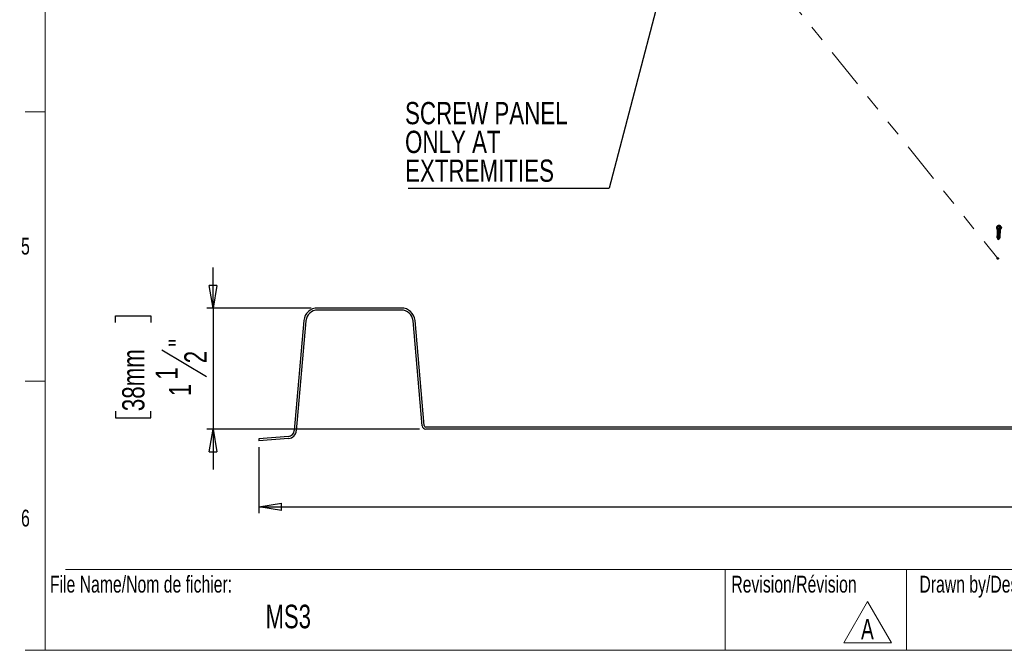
# Model space of a CAD drawing. Header units: inches. Extents: x 0.5 to 17.3, y 0.4 to 10.7.
# Tile 1 of 8: x 0.5 to 6.6, y 0.5 to 4.4. Entities that reach past the tile are written whole.
import ezdxf

# ---------------------------------------------------------------- set-up
doc = ezdxf.new("R2010")
doc.units = ezdxf.units.IN
doc.header["$MEASUREMENT"] = 0
doc.linetypes.add('PHANTOM', pattern=[0.5, 0.25, -0.05, 0.05, -0.05, 0.05, -0.05])
doc.layers.add('FORMAT', color=7, linetype='Continuous')
doc.styles.add('SLDTEXTSTYLE0', font='TXT', dxfattribs={"width": 0.7})
doc.styles.add('SLDTEXTSTYLE4', font='TXT', dxfattribs={"width": 0.75})
doc.dimstyles.new('SLDDIMSTYLE0', dxfattribs={"dimtxt": 0.137795, "dimasz": 0.14, "dimexe": 0, "dimexo": 0.0625, "dimgap": 0.034449, "dimtad": 1, "dimdec": 0, "dimlfac": 2, "dimrnd": 1e-09, "dimzin": 12, "dimdsep": 46, "dimlunit": 5, "dimtxsty": 'SLDTEXTSTYLE4', "dimblk1": 'CLOSED', "dimblk2": 'CLOSED', "dimsah": 1, "dimcen": 0.09, "dimadec": 0, "dimazin": 3, "dimtfac": 1, "dimtdec": 0, "dimtofl": 0, "dimtmove": 0, "dimatfit": 3, "dimldrblk": 'CLOSED', "dimfxl": 1, "dimfrac": 2, "dimtolj": 1, "dimtzin": 12, "dimarcsym": 0})
doc.dimstyles.new('SLDDIMSTYLE1', dxfattribs={"dimtxt": 0.137795, "dimasz": 0.14, "dimexe": 0, "dimexo": 0.0625, "dimgap": 0.034449, "dimtad": 1, "dimdec": 6, "dimlfac": 2, "dimrnd": 1e-09, "dimzin": 12, "dimdsep": 46, "dimlunit": 5, "dimtxsty": 'SLDTEXTSTYLE4', "dimblk1": 'CLOSED', "dimblk2": 'CLOSED', "dimsah": 1, "dimcen": 0.09, "dimadec": 0, "dimazin": 3, "dimtfac": 1, "dimtmove": 0, "dimatfit": 0, "dimldrblk": 'CLOSED', "dimfxl": 1, "dimfrac": 2, "dimtolj": 1, "dimtzin": 12, "dimarcsym": 0})
doc.dimstyles.new('SLDDIMSTYLE2', dxfattribs={"dimtxt": 0.18, "dimasz": 0.14, "dimexe": 0, "dimexo": 0.0625, "dimgap": 0, "dimtad": 0, "dimtih": 1, "dimtoh": 1, "dimdec": 0, "dimrnd": 1e-09, "dimzin": 0, "dimdsep": 46, "dimlunit": 5, "dimtxsty": 'Standard', "dimsah": 1, "dimcen": 0.09, "dimadec": 0, "dimazin": 0, "dimtfac": 0.14, "dimtdec": 0, "dimtofl": 0, "dimtmove": 0, "dimatfit": 3, "dimfxl": 1, "dimfrac": 2, "dimtolj": 1, "dimtzin": 0, "dimarcsym": 0})

# ---------------------------------------------------------------- blocks, each defined once
blk = doc.blocks.new('SW_NOTE_0')
at = {"color": 0, "linetype": 'Continuous', "lineweight": 0}
for p, q in [((-0.0975, 0.0136), (0.05, 0.2691)), ((0.05, 0.2691), (0.1975, 0.0136)), ((0.1975, 0.0136), (-0.0975, 0.0136))]:
    blk.add_line(p, q, dxfattribs=at)
at = {"color": 0, "linetype": 'Continuous', "lineweight": 0, "insert": (0.0488, 0.1611), "char_height": 0.125, "attachment_point": 2, "style": 'SLDTEXTSTYLE0'}
blk.add_mtext('A', dxfattribs=at)
blk = doc.blocks.new('_CLOSED')
at = {"color": 0, "linetype": 'ByBlock', "lineweight": -2}
for p, q in [((-1, 0.166667), (0, 0)), ((-1, 0.166667), (-1, -0.166667)), ((0, 0), (-1, -0.166667)), ((0, 0), (-1, 0))]:
    blk.add_line(p, q, dxfattribs=at)
blk = doc.blocks.new('_D')
at = {"layer": 'FORMAT'}
for p, q in [((11.7906, 2.1117), (11.7906, 1.3657)), ((6.8601, 1.83), (6.8181, 1.83)), ((6.8181, 1.83), (6.8181, 1.6113)), ((7.51, 1.83), (7.552, 1.83)), ((7.552, 1.83), (7.552, 1.6113)), ((1.9475, 1.7742), (1.9475, 1.3657)), ((6.8181, 1.6113), (6.8601, 1.6113)), ((7.552, 1.6113), (7.51, 1.6113)), ((1.9475, 1.4051), (11.7906, 1.4051))]:
    blk.add_line(p, q, dxfattribs=at)
at = {"layer": 'FORMAT', "xscale": 0.14, "yscale": 0.14, "rotation": 180.0000000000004}
blk.add_blockref('_CLOSED', (1.9475, 1.4051, -9.8425), dxfattribs=at)
at = {"layer": 'FORMAT', "xscale": 0.14, "yscale": 0.14}
blk.add_blockref('_CLOSED', (11.7906, 1.4051, -9.8425), dxfattribs=at)
at = {"layer": 'FORMAT', "char_height": 0.1378, "attachment_point": 1, "style": 'SLDTEXTSTYLE4'}
for s, insert in [('500mm', (6.8601, 1.7889)), ('20in', (7.0089, 1.5827))]:
    blk.add_mtext(s, dxfattribs=dict(at, insert=insert))
blk = doc.blocks.new('_D_1')
at = {"layer": 'FORMAT', "color": 250, "true_color": 0x454545}
for p, q in [((1.664, 2.6363), (1.664, 2.8863)), ((2.2716, 2.6363), (1.6247, 2.6363)), ((1.664, 2.6363), (1.664, 1.8863)), ((1.0609, 2.5458), (1.0609, 2.5878)), ((1.0609, 2.5878), (1.2797, 2.5878)), ((1.2797, 2.5878), (1.2797, 2.5458)), ((1.3481, 2.3769), (1.6236, 2.2116)), ((1.0609, 1.9977), (1.0609, 1.9557)), ((1.0609, 1.9557), (1.2797, 1.9557)), ((1.2797, 1.9557), (1.2797, 1.9977)), ((2.9418, 1.8863), (1.6247, 1.8863)), ((1.664, 1.8863), (1.664, 1.6363))]:
    blk.add_line(p, q, dxfattribs=at)
at = {"layer": 'FORMAT', "color": 250, "true_color": 0x454545, "xscale": 0.14, "yscale": 0.14}
for p, rotation in [((1.664, 2.6363, -9.8425), 270.0000000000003), ((1.664, 1.8863, -9.8425), 90.00000000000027)]:
    blk.add_blockref('_CLOSED', p, dxfattribs=dict(at, rotation=rotation))
at = {"layer": 'FORMAT', "color": 250, "true_color": 0x454545, "char_height": 0.1378, "attachment_point": 1, "rotation": 90, "style": 'SLDTEXTSTYLE4'}
for s, insert in [('38mm', (1.1021, 1.9977)), ('"', (1.3888, 2.3961)), ('2', (1.4864, 2.2942)), ('1', (1.3082, 2.1924)), ('1', (1.3909, 2.0906))]:
    blk.add_mtext(s, dxfattribs=dict(at, insert=insert))
blk = doc.blocks.new('SW_NOTE_3')
at = {"layer": 'FORMAT', "color": 0}
blk.add_line((-1.2451, 0), (0, 0), dxfattribs=at)
at = {"layer": 'FORMAT', "color": 0, "attachment_point": 1, "style": 'SLDTEXTSTYLE4'}
for s, insert, char_height in [('SCREW PANEL', (-1.2636, 0.5339), 0.137795), ('ONLY AT', (-1.2636, 0.3557), 0.1378), ('EXTREMITIES', (-1.2636, 0.1775), 0.137795)]:
    blk.add_mtext(s, dxfattribs=dict(at, insert=insert, char_height=char_height))

msp = doc.modelspace()

# ---------------------------------------------------------------- linework, layer by layer
at = {"color": 7, "linetype": 'Continuous', "lineweight": 18}
for p, q in [((0.6262516, 10.51707317), (0.6262516, 0.51707317)), ((0.5012516, 3.8504065), (0.6262516, 3.8504065)), ((0.5012516, 2.18373984), (0.6262516, 2.18373984)), ((0.7512516, 1.01707317), (14.1262516, 1.01707317)), ((4.83168021, 1.01707317), (4.83168021, 0.51707317)), ((5.95393245, 1.01707317), (5.95393245, 0.51707317)), ((0.6262516, 0.51707317), (0.5012516, 0.51707317)), ((14.2512516, 0.51707317), (0.6262516, 0.51707317))]:
    msp.add_line(p, q, dxfattribs=at)
at = {"color": 7, "linetype": 'PHANTOM', "lineweight": 18}
msp.add_line((4.5544937, 5.38769153), (6.51824446, 2.94374022), dxfattribs=at)
at = {"color": 7, "linetype": 'Continuous', "lineweight": 25}
for p, q in [((6.50985274, 3.13620254), (6.50973016, 3.13285145)), ((6.51601827, 3.10720316), (6.51600002, 3.10670437)), ((6.51616423, 3.11119346), (6.51614598, 3.11069468)), ((6.51631019, 3.11518377), (6.51629194, 3.11468498)), ((6.51645615, 3.11917407), (6.5164379, 3.11867528)), ((6.51660211, 3.12316437), (6.51658386, 3.12266558)), ((6.51723342, 3.1388638), (6.52735028, 3.14289309)), ((6.52329916, 3.13171031), (6.51723342, 3.1388638)), ((6.52733189, 3.14239031), (6.51754748, 3.13849343)), ((6.53341602, 3.13573959), (6.52329916, 3.13171031)), ((6.52628063, 3.14684486), (6.52378483, 3.14682732)), ((6.52733189, 3.14239031), (6.52735028, 3.14289309)), ((6.53308357, 3.13560719), (6.52733189, 3.14239031)), ((6.52735028, 3.14289309), (6.53341602, 3.13573959)), ((6.53246204, 3.10810003), (6.53248029, 3.10859882)), ((6.532608, 3.11209033), (6.53262625, 3.11258912)), ((6.53275396, 3.11608064), (6.53277221, 3.11657942)), ((6.53289992, 3.12007094), (6.53291817, 3.12056972)), ((6.54055246, 3.131724), (6.54067504, 3.1350751)), ((6.51470462, 3.07129045), (6.51468637, 3.07079166)), ((6.51485058, 3.07528075), (6.51483234, 3.07478196)), ((6.51499654, 3.07927105), (6.5149783, 3.07877227)), ((6.5151425, 3.08326135), (6.51512426, 3.08276257)), ((6.51528846, 3.08725166), (6.51527022, 3.08675287)), ((6.51543442, 3.09124196), (6.51541618, 3.09074317)), ((6.51558038, 3.09523226), (6.51556214, 3.09473347)), ((6.51572634, 3.09922256), (6.5157081, 3.09872377)), ((6.51587231, 3.10321286), (6.51585406, 3.10271407)), ((6.51720465, 3.06562554), (6.52208932, 3.0601978)), ((6.52291826, 3.06016747), (6.5274776, 3.0645435)), ((6.52755192, 3.06473827), (6.52656463, 3.06385891)), ((6.52656463, 3.06385891), (6.5274776, 3.0645435)), ((6.52761172, 3.06467222), (6.52882576, 3.06583745)), ((6.53114839, 3.07218732), (6.53116664, 3.07268611)), ((6.53129436, 3.07617762), (6.5313126, 3.07667641)), ((6.53144032, 3.08016792), (6.53145856, 3.08066671)), ((6.53158628, 3.08415822), (6.53160452, 3.08465701)), ((6.53173224, 3.08814853), (6.53175048, 3.08864731)), ((6.5318782, 3.09213883), (6.53189644, 3.09263762)), ((6.53202416, 3.09612913), (6.5320424, 3.09662792)), ((6.53217012, 3.10011943), (6.53218836, 3.10061822)), ((6.53231608, 3.10410973), (6.53233432, 3.10460852)), ((2.82878217, 2.63632727), (2.31096786, 2.63632727)), ((2.82878217, 2.62382727), (2.31096786, 2.62382727)), ((2.22630111, 2.55874449), (2.16669138, 1.8774021)), ((2.97031765, 1.90873195), (2.91344892, 2.55874449)), ((2.23875355, 2.55765504), (2.17914381, 1.87631265)), ((2.95786521, 1.90764251), (2.90099648, 2.55765504)), ((10.98304372, 1.89882727), (2.98112671, 1.89882727)), ((2.13003088, 1.84095558), (1.94650918, 1.82598153)), ((2.13104741, 1.82849698), (1.94752571, 1.81352293)), ((10.98304372, 1.88632727), (2.98112671, 1.88632727)), ((1.94650918, 1.82598153), (1.94752571, 1.81352293))]:
    msp.add_line(p, q, dxfattribs=at)
at = {"color": 7, "linetype": 'Continuous', "lineweight": 25, "flags": 128}
for points in [[(6.50973016, 3.13285145), (6.51011701, 3.13016855), (6.51191957, 3.12702184), (6.51501637, 3.12439059), (6.51910427, 3.12253238), (6.52378311, 3.12162908), (6.52859491, 3.12176912), (6.53306865, 3.1229388), (6.5367664, 3.12502362), (6.53932621, 3.1278195), (6.5404975, 3.13105275), (6.54055246, 3.131724)], [(6.5372257, 3.14204155), (6.534264, 3.14451709), (6.53033358, 3.14621073), (6.52586038, 3.14693893), (6.52132914, 3.14662279), (6.51723087, 3.14529657), (6.5140097, 3.14310397), (6.51201469, 3.14028262), (6.51146203, 3.13713823), (6.5124116, 3.13401156), (6.51476051, 3.13124142), (6.51825422, 3.12912801), (6.52251412, 3.12790035), (6.5270786, 3.12769146), (6.53145302, 3.128524), (6.53516334, 3.13030774), (6.53780749, 3.13284938), (6.53909894, 3.13587349), (6.53889774, 3.13905238), (6.5372257, 3.14204155)], [(6.53933128, 3.13976068), (6.5402882, 3.13775799), (6.54062008, 3.13440385), (6.53944879, 3.13117059), (6.53688898, 3.12837471), (6.53319123, 3.12628989), (6.52871749, 3.12512022), (6.52390569, 3.12498017), (6.51922685, 3.12588347), (6.51513895, 3.12774169), (6.51204215, 3.13037293)], [(6.53196159, 3.10633091), (6.53225651, 3.10567283), (6.53209582, 3.10326749), (6.53069603, 3.10097976), (6.52833163, 3.09929891), (6.52533476, 3.09836396), (6.52207099, 3.09827448), (6.51923323, 3.09902627), (6.51704961, 3.1004724), (6.51595761, 3.10235329), (6.51610125, 3.10429249), (6.51660997, 3.10494114)], [(6.53231365, 3.10810786), (6.53222353, 3.106759), (6.53082374, 3.10447127), (6.52845935, 3.10279043), (6.52551874, 3.10186503), (6.52230789, 3.10175395), (6.5221987, 3.10176599), (6.51936095, 3.10251778), (6.51717733, 3.10396391), (6.51608532, 3.1058448), (6.51614842, 3.10669655)], [(6.53210755, 3.11032121), (6.53240247, 3.10966313), (6.53224178, 3.10725779), (6.53084199, 3.10497006), (6.52847759, 3.10328921), (6.52548072, 3.10235426), (6.52221695, 3.10226478), (6.51937919, 3.10301657), (6.51719557, 3.1044627), (6.51610357, 3.10634359), (6.51624721, 3.10828279), (6.51675593, 3.10893144)], [(6.53245961, 3.11209816), (6.53236949, 3.1107493), (6.5309697, 3.10846158), (6.52860531, 3.10678073), (6.5256647, 3.10585533), (6.52245385, 3.10574425), (6.52234466, 3.10575629), (6.51950691, 3.10650808), (6.51732329, 3.10795421), (6.51623128, 3.1098351), (6.51629438, 3.11068685)], [(6.53225351, 3.11431151), (6.53254843, 3.11365343), (6.53238774, 3.11124809), (6.53098795, 3.10896036), (6.52862355, 3.10727951), (6.52562668, 3.10634457), (6.52236291, 3.10625508), (6.51952515, 3.10700687), (6.51734153, 3.108453), (6.51624953, 3.11033389), (6.51639317, 3.1122731), (6.51690189, 3.11292174)], [(6.53260557, 3.11608846), (6.53251545, 3.1147396), (6.53111566, 3.11245188), (6.52875127, 3.11077103), (6.52581066, 3.10984563), (6.52259981, 3.10973456), (6.52249063, 3.1097466), (6.51965287, 3.11049838), (6.51746925, 3.11194451), (6.51637725, 3.11382541), (6.51644034, 3.11467715)], [(6.53239947, 3.11830181), (6.53269439, 3.11764373), (6.5325337, 3.11523839), (6.53113391, 3.11295067), (6.52876951, 3.11126982), (6.52577264, 3.11033487), (6.52250887, 3.11024538), (6.51967111, 3.11099717), (6.51748749, 3.1124433), (6.51639549, 3.11432419), (6.51653913, 3.1162634), (6.51704785, 3.11691204)], [(6.53275153, 3.12007876), (6.53266141, 3.11872991), (6.53126162, 3.11644218), (6.52889723, 3.11476133), (6.52595662, 3.11383593), (6.52274577, 3.11372486), (6.52263659, 3.1137369), (6.51979883, 3.11448869), (6.51761521, 3.11593481), (6.51652321, 3.11781571), (6.5165863, 3.11866745)], [(6.53254544, 3.12229211), (6.53284035, 3.12163404), (6.53267966, 3.11922869), (6.53127987, 3.11694097), (6.52891547, 3.11526012), (6.5259186, 3.11432517), (6.52265483, 3.11423568), (6.51981708, 3.11498747), (6.51763345, 3.1164336), (6.51654145, 3.11831449), (6.51668509, 3.1202537), (6.51719381, 3.12090234)], [(6.53282857, 3.12303746), (6.53280737, 3.12272021), (6.53140758, 3.12043248), (6.52904319, 3.11875163), (6.52610258, 3.11782623), (6.52289173, 3.11771516), (6.52278255, 3.1177272), (6.51994479, 3.11847899), (6.51776117, 3.11992512), (6.51666917, 3.12180601), (6.51673226, 3.12265775)], [(6.53283619, 3.12337717), (6.53282562, 3.12321899), (6.53142583, 3.12093127), (6.52906143, 3.11925042), (6.52606456, 3.11831547), (6.52280079, 3.11822599), (6.51996304, 3.11897777), (6.51777942, 3.1204239), (6.51668741, 3.1223048), (6.5167505, 3.12315654)], [(6.531, 3.07219515), (6.53090989, 3.07084629), (6.5295101, 3.06855856), (6.5271457, 3.06687771), (6.52420509, 3.06595232), (6.52099424, 3.06584124), (6.52088506, 3.06585328), (6.5180473, 3.06660507), (6.51586368, 3.0680512), (6.51477168, 3.06993209), (6.51483477, 3.07078383)], [(6.53079391, 3.07440849), (6.53108883, 3.07375042), (6.53092813, 3.07134508), (6.52952834, 3.06905735), (6.52716395, 3.0673765), (6.52416707, 3.06644155), (6.5209033, 3.06635207), (6.51806555, 3.06710386), (6.51588193, 3.06854999), (6.51478992, 3.07043088), (6.51493357, 3.07237008), (6.51544229, 3.07301873)], [(6.53114596, 3.07618545), (6.53105585, 3.07483659), (6.52965606, 3.07254886), (6.52729166, 3.07086801), (6.52435105, 3.06994262), (6.5211402, 3.06983154), (6.52103102, 3.06984358), (6.51819326, 3.07059537), (6.51600964, 3.0720415), (6.51491764, 3.07392239), (6.51498073, 3.07477414)], [(6.53093987, 3.0783988), (6.53123479, 3.07774072), (6.53107409, 3.07533538), (6.5296743, 3.07304765), (6.52730991, 3.0713668), (6.52431303, 3.07043185), (6.52104926, 3.07034237), (6.51821151, 3.07109416), (6.51602789, 3.07254029), (6.51493588, 3.07442118), (6.51507953, 3.07636038), (6.51558825, 3.07700903)], [(6.53129192, 3.08017575), (6.53120181, 3.07882689), (6.52980202, 3.07653917), (6.52743762, 3.07485832), (6.52449701, 3.07393292), (6.52128617, 3.07382184), (6.52117698, 3.07383388), (6.51833922, 3.07458567), (6.5161556, 3.0760318), (6.5150636, 3.07791269), (6.51512669, 3.07876444)], [(6.53108583, 3.0823891), (6.53138075, 3.08173102), (6.53122005, 3.07932568), (6.52982026, 3.07703795), (6.52745587, 3.0753571), (6.52445899, 3.07442215), (6.52119522, 3.07433267), (6.51835747, 3.07508446), (6.51617385, 3.07653059), (6.51508184, 3.07841148), (6.51522549, 3.08035069), (6.51573421, 3.08099933)], [(6.53143788, 3.08416605), (6.53134777, 3.08281719), (6.52994798, 3.08052947), (6.52758358, 3.07884862), (6.52464297, 3.07792322), (6.52143213, 3.07781215), (6.52132294, 3.07782418), (6.51848518, 3.07857597), (6.51630156, 3.0800221), (6.51520956, 3.08190299), (6.51527265, 3.08275474)], [(6.53123179, 3.0863794), (6.53152671, 3.08572132), (6.53136601, 3.08331598), (6.52996622, 3.08102825), (6.52760183, 3.0793474), (6.52460495, 3.07841246), (6.52134119, 3.07832297), (6.51850343, 3.07907476), (6.51631981, 3.08052089), (6.51522781, 3.08240178), (6.51537145, 3.08434099), (6.51588017, 3.08498963)], [(6.53158384, 3.08815635), (6.53149373, 3.08680749), (6.53009394, 3.08451977), (6.52772954, 3.08283892), (6.52478893, 3.08191352), (6.52157809, 3.08180245), (6.5214689, 3.08181449), (6.51863115, 3.08256627), (6.51644752, 3.0840124), (6.51535552, 3.0858933), (6.51541861, 3.08674504)], [(6.53137775, 3.0903697), (6.53167267, 3.08971163), (6.53151197, 3.08730628), (6.53011218, 3.08501856), (6.52774779, 3.08333771), (6.52475092, 3.08240276), (6.52148715, 3.08231327), (6.51864939, 3.08306506), (6.51646577, 3.08451119), (6.51537377, 3.08639208), (6.51551741, 3.08833129), (6.51602613, 3.08897993)], [(6.5317298, 3.09214666), (6.53163969, 3.0907978), (6.5302399, 3.08851007), (6.5278755, 3.08682922), (6.5249349, 3.08590382), (6.52172405, 3.08579275), (6.52161486, 3.08580479), (6.51877711, 3.08655658), (6.51659349, 3.08800271), (6.51550148, 3.0898836), (6.51556457, 3.09073534)], [(6.53152371, 3.09436), (6.53181863, 3.09370193), (6.53165793, 3.09129658), (6.53025814, 3.08900886), (6.52789375, 3.08732801), (6.52489688, 3.08639306), (6.52163311, 3.08630357), (6.51879535, 3.08705536), (6.51661173, 3.08850149), (6.51551973, 3.09038238), (6.51566337, 3.09232159), (6.51617209, 3.09297023)], [(6.53187576, 3.09613696), (6.53178565, 3.0947881), (6.53038586, 3.09250037), (6.52802147, 3.09081952), (6.52508086, 3.08989412), (6.52187001, 3.08978305), (6.52176082, 3.08979509), (6.51892307, 3.09054688), (6.51673945, 3.09199301), (6.51564744, 3.0938739), (6.51571053, 3.09472564)], [(6.53166967, 3.0983503), (6.53196459, 3.09769223), (6.53180389, 3.09528688), (6.5304041, 3.09299916), (6.52803971, 3.09131831), (6.52504284, 3.09038336), (6.52177907, 3.09029388), (6.51894131, 3.09104567), (6.51675769, 3.09249179), (6.51566569, 3.09437269), (6.51580933, 3.09631189), (6.51631805, 3.09696054)], [(6.53202172, 3.10012726), (6.53193161, 3.0987784), (6.53053182, 3.09649067), (6.52816743, 3.09480982), (6.52522682, 3.09388442), (6.52201597, 3.09377335), (6.52190678, 3.09378539), (6.51906903, 3.09453718), (6.51688541, 3.09598331), (6.5157934, 3.0978642), (6.51585649, 3.09871594)], [(6.53181563, 3.1023406), (6.53211055, 3.10168253), (6.53194986, 3.09927719), (6.53055007, 3.09698946), (6.52818567, 3.09530861), (6.5251888, 3.09437366), (6.52192503, 3.09428418), (6.51908727, 3.09503597), (6.51690365, 3.0964821), (6.51581165, 3.09836299), (6.51595529, 3.10030219), (6.51646401, 3.10095084)], [(6.53216768, 3.10411756), (6.53207757, 3.1027687), (6.53067778, 3.10048097), (6.52831339, 3.09880012), (6.52537278, 3.09787473), (6.52216193, 3.09776365), (6.52205274, 3.09777569), (6.51921499, 3.09852748), (6.51703137, 3.09997361), (6.51593936, 3.1018545), (6.51600245, 3.10270625)], [(6.51636466, 3.06771942), (6.51661422, 3.06649394), (6.5175966, 3.06524628), (6.5191935, 3.06428001), (6.52121115, 3.06371898), (6.52354533, 3.06364604), (6.52586552, 3.06411807), (6.5278875, 3.06509148), (6.52946098, 3.0665423), (6.53034031, 3.06832102), (6.53038993, 3.06999651)]]:
    msp.add_lwpolyline(points, dxfattribs=at)
at = {"color": 7, "linetype": 'PHANTOM', "lineweight": 18, "flags": 128}
msp.add_lwpolyline([(6.52128017, 2.94016014), (6.52298667, 2.94120434), (6.52397122, 2.94263462), (6.52408392, 2.94423321), (6.52330761, 2.94575675), (6.52176049, 2.94697329), (6.51967809, 2.94769763), (6.51737742, 2.94781948), (6.51520876, 2.94732031), (6.51350225, 2.9462761), (6.51251771, 2.94484583), (6.51240501, 2.94324724), (6.51318131, 2.9417237), (6.51472843, 2.94050716), (6.51681084, 2.93978282), (6.5191115, 2.93966096), (6.52128017, 2.94016014)], dxfattribs=at)
at = {"color": 7, "linetype": 'Continuous', "lineweight": 25}
for centre, radius, start, end in [((6.51794355, 3.13587503), 0.00806844, 142.591907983, 222.994521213), ((6.52113043, 3.1345882), 0.01137906, 108.314164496, 147.019474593), ((6.52432375, 3.13882181), 0.0173021, 224.391697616, 274.841534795), ((6.52651468, 3.13196381), 0.01488289, 31.502203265, 90.901041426), ((6.52252006, 3.06062749), 0.00060842, 224.930093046, 310.880147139), ((2.31096786, 2.55133711), 0.08499016, 90, 175), ((2.31096786, 2.55133711), 0.07249016, 90, 175), ((2.82878217, 2.55133711), 0.08499016, 5, 90), ((2.82878217, 2.55133711), 0.07249016, 5, 90), ((2.98112671, 1.90967762), 0.02335036, 185, 270), ((2.98112671, 1.90967762), 0.01085036, 185, 270), ((2.12677214, 1.88089458), 0.04007172, 274.664591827, 355), ((2.12677214, 1.88089458), 0.05257172, 274.664591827, 355)]:
    msp.add_arc(centre, radius, start, end, dxfattribs=at)

# ---------------------------------------------------------------- block references
at = {"color": 7, "linetype": 'Continuous', "lineweight": 0}
msp.add_blockref('SW_NOTE_0', (5.66292394, 0.55004025), dxfattribs=at)
at = {"layer": 'FORMAT'}
msp.add_blockref('SW_NOTE_3', (4.11516993, 3.37802358), dxfattribs=at)

# ---------------------------------------------------------------- texts
at = {"color": 7, "linetype": 'Continuous', "lineweight": 0, "style": 'SLDTEXTSTYLE0'}
for s, insert, char_height, attachment_point in [('5', (0.5037246, 3.07157689), 0.10416667, 2), ('6', (0.5037246, 1.38784093), 0.10416667, 2), ('File Name/Nom de fichier:', (0.65493189, 0.97867855), 0.1041666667, 1), ('Revision/Révision', (4.87009835, 0.97867855), 0.1041666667, 1), ('Drawn by/Dessiné par:', (6.03329934, 0.97867855), 0.1041666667, 1), ('MS3', (2.12927628, 0.79939677), 0.145833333, 2)]:
    msp.add_mtext(s, dxfattribs=dict(at, insert=insert, char_height=char_height, attachment_point=attachment_point))

# ---------------------------------------------------------------- dimensions: what is measured, and where the dimension line sits
at = {"layer": 'FORMAT', "color": 250, "true_color": 0x454545}
dim = msp.add_linear_dim(base=(1.66402909, 1.88632727), p1=(2.31096786, 2.63632727), p2=(2.98112671, 1.88632727), angle=90, dimstyle='SLDDIMSTYLE1', dxfattribs=at)
dim.commit()
dim.dimension.update_dxf_attribs({"geometry": '_D_1', "text_midpoint": (1.66402909, 2.27175224), "dimtype": 160})
at = {"layer": 'FORMAT'}
dim = msp.add_linear_dim(base=(11.79064261, 1.40510411), p1=(1.94752571, 1.81352293), p2=(11.79064261, 2.15108001), dimstyle='SLDDIMSTYLE0', dxfattribs=at)
dim.commit()
dim.dimension.update_dxf_attribs({"geometry": '_D', "text_midpoint": (7.18507113, 1.40510411), "dimtype": 160})

# ---------------------------------------------------------------- leaders
msp.add_leader([(4.66990405, 5.49939355), (4.11516993, 3.37802358)], dimstyle='SLDDIMSTYLE2', dxfattribs=at)

doc.saveas('drawing.dxf')
